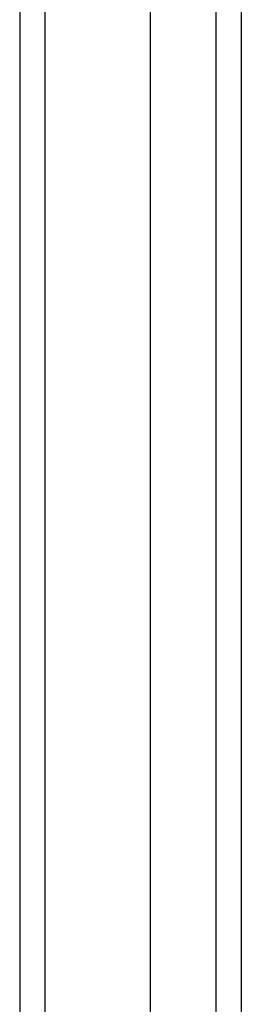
# Model space of a CAD drawing. Header units: inches. Extents: x 18 to 229, y 20 to 132.
# Tile 34 of 115: x 98.847 to 99.713, y 80.365 to 84.212. Entities that reach past the tile are written whole.
import ezdxf

# ---------------------------------------------------------------- set-up
doc = ezdxf.new("R2010")
doc.units = ezdxf.units.IN
doc.header["$MEASUREMENT"] = 0
doc.layers.add('Visible Edges(ANSI)', color=7, linetype='Continuous', lineweight=25)
doc.layers.add('Visible Tangent Edges(ANSI)', color=7, linetype='Continuous', lineweight=25)

msp = doc.modelspace()

# ---------------------------------------------------------------- linework, layer by layer
at = {"layer": 'Visible Edges(ANSI)'}
for p, q in [((98.8468, 107.1939), (98.8468, 47.3919)), ((99.3586, 48.0016), (99.3586, 106.5843)), ((99.7129, 106.3958), (99.7129, 48.1901))]:
    msp.add_line(p, q, dxfattribs=at)
at = {"layer": 'Visible Tangent Edges(ANSI)'}
for p, q in [((98.9458, 47.3919), (98.9458, 107.1939)), ((99.6139, 106.5258), (99.6139, 48.0601))]:
    msp.add_line(p, q, dxfattribs=at)

doc.saveas('drawing.dxf')
